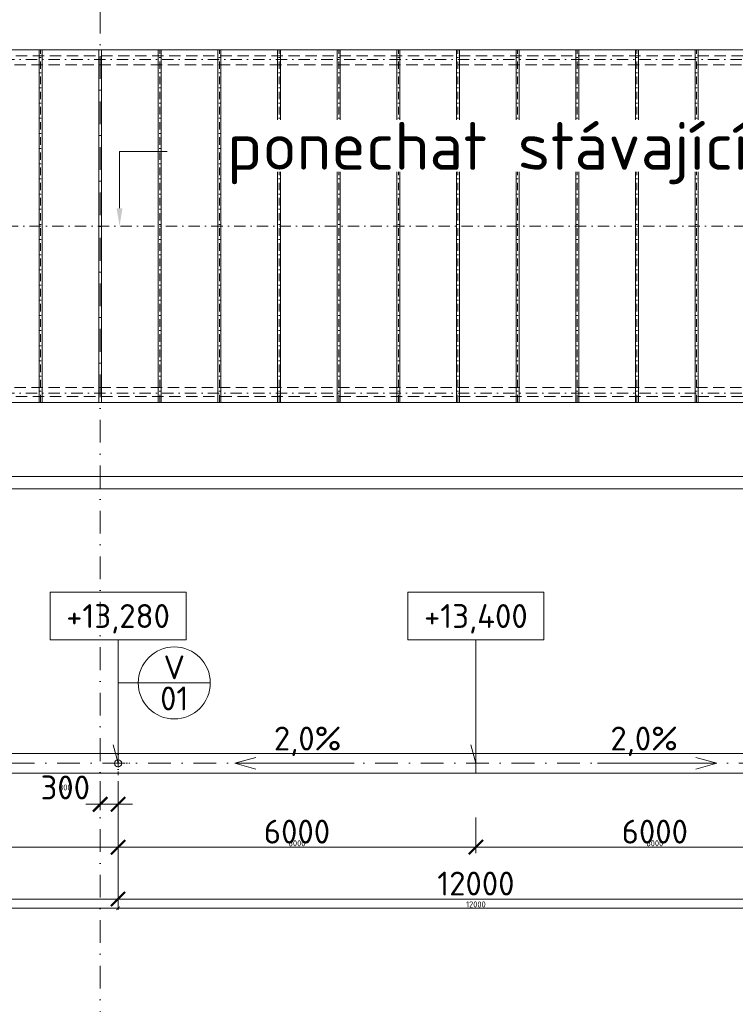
# Model space of a CAD drawing. Header units: millimetres. Extents: x -1695604 to 5289369, y -1488057 to 2187451.
# Tile 173 of 256: x 89200 to 101200, y 209262 to 225760. Entities that reach past the tile are written whole.
import ezdxf
from ezdxf import colors
from ezdxf.entities.mleader import LeaderData, LeaderLine
from ezdxf.enums import TextEntityAlignment as Align
from ezdxf.math import Vec2, Vec3

# ---------------------------------------------------------------- set-up
doc = ezdxf.new("R2010")
doc.units = ezdxf.units.MM
for name, pattern in [('CENTERX2', [101.6, 63.5, -12.7, 12.7, -12.7]), ('DASHDOT', [25.4, 12.7, -6.35, 0, -6.35]), ('ČÁRKOVANÁ', [19.05, 12.7, -6.35])]:
    doc.linetypes.add(name, pattern=pattern)
doc.layers.get('Defpoints').update_dxf_attribs({"color": 8})
for name, color, linetype, lineweight in [('A99_N_kce-pohl', 1, 'Continuous', 9), ('A99_N_koty-200', 5, 'Continuous', 5), ('A99_N_koty-200 @ 200', 5, 'Continuous', 5), ('A99_N_koty-200 @ 50 (2)', 5, 'Continuous', 5), ('A99_N_koty-vysk', 160, 'Continuous', 5), ('A99_N_txt-popis-50 @ 200', 240, 'Continuous', 9), ('A99_N_znaceni 200', 5, 'Continuous', 5), ('A99_S_kce-pohl', 7, 'Continuous', 5), ('A99_S_osy', 1, 'CENTERX2', 5)]:
    doc.layers.add(name, color=color, linetype=linetype, lineweight=lineweight)
doc.styles.add('A99_kota', font='isocpeur.ttf', dxfattribs={"height": 2})
doc.styles.add('A99_popis', font='isocpeur.ttf')
doc.styles.add('ad_popis 100', font='isocpeur.ttf', dxfattribs={"height": 200})
doc.dimstyles.new('A99_kota_200 new', dxfattribs={"dimscale": 200, "dimtxt": 2, "dimasz": 1.2, "dimexe": 0.5, "dimexo": 1.5, "dimgap": 0.3, "dimtad": 1, "dimdec": 0, "dimzin": 3, "dimdsep": 46, "dimtxsty": 'A99_kota', "dimblk": 'ARCHTICK', "dimcen": 2.5, "dimazin": 2, "dimtfac": 0.75, "dimtdec": 0, "dimtmove": 2, "dimatfit": 0, "dimfxl": 0, "dimtolj": 1, "dimtzin": 0, "dimlwd": 5, "dimlwe": 5, "dimarcsym": 0})

# ---------------------------------------------------------------- blocks, each defined once
blk = doc.blocks.new('_ArchTick')
at = {"color": 0, "linetype": 'ByBlock', "const_width": 0.15}
blk.add_lwpolyline([(-0.5, -0.5), (0.5, 0.5)], dxfattribs=at)
blk = doc.blocks.new('*D4511')
at = {"layer": 'A99_N_koty-200', "color": 0, "linetype": 'Continuous', "lineweight": 5, "transparency": 16777216}
for p, q in [((5860, 218105), (5860, 218205)), ((138440, 218105), (138440, 218205)), ((5860, 218105), (138440, 218105))]:
    blk.add_line(p, q, dxfattribs=at)
at = {"layer": 'Defpoints', "color": 0, "linetype": 'Continuous', "lineweight": 18, "transparency": 16777216}
for p in [(138440, 218105), (138440, 218105), (5860, 217900)]:
    blk.add_point(p, dxfattribs=at)
at = {"layer": 'A99_N_koty-200', "color": 0, "linetype": 'Continuous', "lineweight": 5, "transparency": 16777216, "xscale": 240, "yscale": 240, "zscale": 240, "rotation": 180}
blk.add_blockref('_ArchTick', (5860, 218105), dxfattribs=at)
at = {"layer": 'A99_N_koty-200', "color": 0, "linetype": 'Continuous', "lineweight": 5, "transparency": 16777216, "xscale": 240, "yscale": 240, "zscale": 240}
blk.add_blockref('_ArchTick', (138440, 218105), dxfattribs=at)
at = {"layer": 'A99_N_koty-200', "color": 0, "linetype": 'Continuous', "transparency": 16777216, "insert": (76950, 218405), "char_height": 400, "attachment_point": 5, "style": 'A99_kota'}
blk.add_mtext('\\A1;132580', dxfattribs=at)
blk = doc.blocks.new('*D4512')
at = {"layer": 'A99_N_koty-200', "color": 0, "linetype": 'Continuous', "lineweight": 5, "transparency": 16777216}
for p, q in [((138440, 218030), (138440, 217875)), ((5860, 217900), (5860, 217925)), ((5860, 217900), (138440, 217900))]:
    blk.add_line(p, q, dxfattribs=at)
at = {"layer": 'Defpoints', "color": 0, "linetype": 'Continuous', "lineweight": 18, "transparency": 16777216}
for p in [(138440, 218105), (5860, 217900), (138440, 217900)]:
    blk.add_point(p, dxfattribs=at)
at = {"layer": 'A99_N_koty-200', "color": 0, "linetype": 'Continuous', "lineweight": 5, "transparency": 16777216, "xscale": 60, "yscale": 60, "zscale": 60, "rotation": 180}
blk.add_blockref('_ArchTick', (5860, 217900), dxfattribs=at)
at = {"layer": 'A99_N_koty-200', "color": 0, "linetype": 'Continuous', "lineweight": 5, "transparency": 16777216, "xscale": 60, "yscale": 60, "zscale": 60}
blk.add_blockref('_ArchTick', (138440, 217900), dxfattribs=at)
at = {"layer": 'A99_N_koty-200', "color": 0, "linetype": 'Continuous', "transparency": 16777216, "insert": (72150, 217965), "char_height": 100, "attachment_point": 5, "style": 'A99_kota'}
blk.add_mtext('\\A1;132580', dxfattribs=at)
blk = doc.blocks.new('*D5028')
at = {"layer": 'A99_N_koty-200', "color": 0, "linetype": 'Continuous', "lineweight": 5, "transparency": 16777216}
for p, q in [((90550, 213000), (90550, 212512.5)), ((90850, 213000), (90850, 212512.5)), ((90550, 212612.5), (90310, 212612.5)), ((90550, 212612.5), (90850, 212612.5)), ((90850, 212612.5), (91090, 212612.5))]:
    blk.add_line(p, q, dxfattribs=at)
at = {"layer": 'Defpoints', "color": 0, "linetype": 'Continuous', "lineweight": 18, "transparency": 16777216}
for p in [(90550, 213300), (90850, 213300), (90850, 212612.5)]:
    blk.add_point(p, dxfattribs=at)
at = {"layer": 'A99_N_koty-200', "color": 0, "linetype": 'Continuous', "lineweight": 5, "transparency": 16777216, "xscale": 240, "yscale": 240, "zscale": 240}
blk.add_blockref('_ArchTick', (90550, 212612.5), dxfattribs=at)
at = {"layer": 'A99_N_koty-200', "color": 0, "linetype": 'Continuous', "lineweight": 5, "transparency": 16777216, "xscale": 240, "yscale": 240, "zscale": 240, "rotation": 180}
blk.add_blockref('_ArchTick', (90850, 212612.5), dxfattribs=at)
at = {"layer": 'A99_N_koty-200', "color": 0, "linetype": 'Continuous', "transparency": 16777216, "insert": (89965, 212895), "char_height": 400, "attachment_point": 5, "style": 'A99_kota'}
blk.add_mtext('\\A1;300', dxfattribs=at)
blk = doc.blocks.new('*D5029')
at = {"layer": 'A99_N_koty-200', "color": 0, "linetype": 'Continuous', "lineweight": 5, "transparency": 16777216}
for p, q in [((90550, 212812.5), (90550, 212587.5)), ((90850, 212812.5), (90850, 212587.5)), ((90550, 212612.5), (90490, 212612.5)), ((90550, 212612.5), (90850, 212612.5)), ((90850, 212612.5), (90910, 212612.5))]:
    blk.add_line(p, q, dxfattribs=at)
at = {"layer": 'Defpoints', "color": 0, "linetype": 'Continuous', "lineweight": 18, "transparency": 16777216}
for p in [(90550, 213300), (90850, 213300), (90850, 212612.5)]:
    blk.add_point(p, dxfattribs=at)
at = {"layer": 'A99_N_koty-200', "color": 0, "linetype": 'Continuous', "lineweight": 5, "transparency": 16777216, "xscale": 60, "yscale": 60, "zscale": 60}
blk.add_blockref('_ArchTick', (90550, 212612.5), dxfattribs=at)
at = {"layer": 'A99_N_koty-200', "color": 0, "linetype": 'Continuous', "lineweight": 5, "transparency": 16777216, "xscale": 60, "yscale": 60, "zscale": 60, "rotation": 180}
blk.add_blockref('_ArchTick', (90850, 212612.5), dxfattribs=at)
at = {"layer": 'A99_N_koty-200', "color": 0, "linetype": 'Continuous', "transparency": 16777216, "insert": (89965, 212895), "char_height": 100, "attachment_point": 5, "style": 'A99_kota'}
blk.add_mtext('\\A1;300', dxfattribs=at)
blk = doc.blocks.new('*D5034')
at = {"layer": 'A99_N_koty-200', "color": 0, "linetype": 'Continuous', "lineweight": 5, "transparency": 16777216}
for p, q in [((78850, 211825), (78850, 210925)), ((90850, 211825), (90850, 210925)), ((78850, 211025), (90850, 211025))]:
    blk.add_line(p, q, dxfattribs=at)
at = {"layer": 'Defpoints', "color": 0, "linetype": 'Continuous', "lineweight": 18, "transparency": 16777216}
for p in [(78850, 213300), (90850, 213300), (90850, 211025)]:
    blk.add_point(p, dxfattribs=at)
at = {"layer": 'A99_N_koty-200', "color": 0, "linetype": 'Continuous', "lineweight": 5, "transparency": 16777216, "xscale": 240, "yscale": 240, "zscale": 240, "rotation": 180}
blk.add_blockref('_ArchTick', (78850, 211025), dxfattribs=at)
at = {"layer": 'A99_N_koty-200', "color": 0, "linetype": 'Continuous', "lineweight": 5, "transparency": 16777216, "xscale": 240, "yscale": 240, "zscale": 240}
blk.add_blockref('_ArchTick', (90850, 211025), dxfattribs=at)
at = {"layer": 'A99_N_koty-200', "color": 0, "linetype": 'Continuous', "transparency": 16777216, "insert": (84850, 211285), "char_height": 400, "attachment_point": 5, "style": 'A99_kota'}
blk.add_mtext('\\A1;12000', dxfattribs=at)
blk = doc.blocks.new('*D5035')
at = {"layer": 'A99_N_koty-200', "color": 0, "linetype": 'Continuous', "lineweight": 5, "transparency": 16777216}
for p, q in [((78850, 211070), (78850, 210845)), ((90850, 211070), (90850, 210845)), ((78850, 210870), (90850, 210870))]:
    blk.add_line(p, q, dxfattribs=at)
at = {"layer": 'Defpoints', "color": 0, "linetype": 'Continuous', "lineweight": 18, "transparency": 16777216}
for p in [(78850, 213300), (90850, 213300), (90850, 210870)]:
    blk.add_point(p, dxfattribs=at)
at = {"layer": 'A99_N_koty-200', "color": 0, "linetype": 'Continuous', "lineweight": 5, "transparency": 16777216, "xscale": 60, "yscale": 60, "zscale": 60, "rotation": 180}
blk.add_blockref('_ArchTick', (78850, 210870), dxfattribs=at)
at = {"layer": 'A99_N_koty-200', "color": 0, "linetype": 'Continuous', "lineweight": 5, "transparency": 16777216, "xscale": 60, "yscale": 60, "zscale": 60}
blk.add_blockref('_ArchTick', (90850, 210870), dxfattribs=at)
at = {"layer": 'A99_N_koty-200', "color": 0, "linetype": 'Continuous', "transparency": 16777216, "insert": (84850, 210935), "char_height": 100, "attachment_point": 5, "style": 'A99_kota'}
blk.add_mtext('\\A1;12000', dxfattribs=at)
blk = doc.blocks.new('*D5088')
at = {"layer": 'A99_N_koty-200', "color": 0, "linetype": 'Continuous', "lineweight": 5, "transparency": 16777216}
for p, q in [((90850, 211825), (90850, 210925)), ((102850, 211825), (102850, 210925)), ((90850, 211025), (102850, 211025))]:
    blk.add_line(p, q, dxfattribs=at)
at = {"layer": 'Defpoints', "color": 0, "linetype": 'Continuous', "lineweight": 18, "transparency": 16777216}
for p in [(90850, 213300), (102850, 213300), (102850, 211025)]:
    blk.add_point(p, dxfattribs=at)
at = {"layer": 'A99_N_koty-200', "color": 0, "linetype": 'Continuous', "lineweight": 5, "transparency": 16777216, "xscale": 240, "yscale": 240, "zscale": 240, "rotation": 180}
blk.add_blockref('_ArchTick', (90850, 211025), dxfattribs=at)
at = {"layer": 'A99_N_koty-200', "color": 0, "linetype": 'Continuous', "lineweight": 5, "transparency": 16777216, "xscale": 240, "yscale": 240, "zscale": 240}
blk.add_blockref('_ArchTick', (102850, 211025), dxfattribs=at)
at = {"layer": 'A99_N_koty-200', "color": 0, "linetype": 'Continuous', "transparency": 16777216, "insert": (96850, 211285), "char_height": 400, "attachment_point": 5, "style": 'A99_kota'}
blk.add_mtext('\\A1;12000', dxfattribs=at)
blk = doc.blocks.new('*D5089')
at = {"layer": 'A99_N_koty-200', "color": 0, "linetype": 'Continuous', "lineweight": 5, "transparency": 16777216}
for p, q in [((90850, 211070), (90850, 210845)), ((102850, 211070), (102850, 210845)), ((90850, 210870), (102850, 210870))]:
    blk.add_line(p, q, dxfattribs=at)
at = {"layer": 'Defpoints', "color": 0, "linetype": 'Continuous', "lineweight": 18, "transparency": 16777216}
for p in [(90850, 213300), (102850, 213300), (102850, 210870)]:
    blk.add_point(p, dxfattribs=at)
at = {"layer": 'A99_N_koty-200', "color": 0, "linetype": 'Continuous', "lineweight": 5, "transparency": 16777216, "xscale": 60, "yscale": 60, "zscale": 60, "rotation": 180}
blk.add_blockref('_ArchTick', (90850, 210870), dxfattribs=at)
at = {"layer": 'A99_N_koty-200', "color": 0, "linetype": 'Continuous', "lineweight": 5, "transparency": 16777216, "xscale": 60, "yscale": 60, "zscale": 60}
blk.add_blockref('_ArchTick', (102850, 210870), dxfattribs=at)
at = {"layer": 'A99_N_koty-200', "color": 0, "linetype": 'Continuous', "transparency": 16777216, "insert": (96850, 210935), "char_height": 100, "attachment_point": 5, "style": 'A99_kota'}
blk.add_mtext('\\A1;12000', dxfattribs=at)
blk = doc.blocks.new('*D5091')
at = {"layer": 'A99_N_koty-200', "color": 0, "linetype": 'Continuous', "lineweight": 5, "transparency": 16777216}
for p, q in [((90850, 212390), (90850, 211795)), ((96850, 212390), (96850, 211795)), ((90850, 211895), (96850, 211895))]:
    blk.add_line(p, q, dxfattribs=at)
at = {"layer": 'Defpoints', "color": 0, "linetype": 'Continuous', "lineweight": 18, "transparency": 16777216}
for p in [(90850, 212690), (96850, 212690), (96850, 211895)]:
    blk.add_point(p, dxfattribs=at)
at = {"layer": 'A99_N_koty-200', "color": 0, "linetype": 'Continuous', "lineweight": 5, "transparency": 16777216, "xscale": 240, "yscale": 240, "zscale": 240, "rotation": 180}
blk.add_blockref('_ArchTick', (90850, 211895), dxfattribs=at)
at = {"layer": 'A99_N_koty-200', "color": 0, "linetype": 'Continuous', "lineweight": 5, "transparency": 16777216, "xscale": 240, "yscale": 240, "zscale": 240}
blk.add_blockref('_ArchTick', (96850, 211895), dxfattribs=at)
at = {"layer": 'A99_N_koty-200', "color": 0, "linetype": 'Continuous', "transparency": 16777216, "insert": (93850, 212155), "char_height": 400, "attachment_point": 5, "style": 'A99_kota'}
blk.add_mtext('\\A1;6000', dxfattribs=at)
blk = doc.blocks.new('*D5092')
at = {"layer": 'A99_N_koty-200', "color": 0, "linetype": 'Continuous', "lineweight": 5, "transparency": 16777216}
for p, q in [((90850, 212095), (90850, 211870)), ((96850, 212095), (96850, 211870)), ((90850, 211895), (96850, 211895))]:
    blk.add_line(p, q, dxfattribs=at)
at = {"layer": 'Defpoints', "color": 0, "linetype": 'Continuous', "lineweight": 18, "transparency": 16777216}
for p in [(90850, 212690), (96850, 212690), (96850, 211895)]:
    blk.add_point(p, dxfattribs=at)
at = {"layer": 'A99_N_koty-200', "color": 0, "linetype": 'Continuous', "lineweight": 5, "transparency": 16777216, "xscale": 60, "yscale": 60, "zscale": 60, "rotation": 180}
blk.add_blockref('_ArchTick', (90850, 211895), dxfattribs=at)
at = {"layer": 'A99_N_koty-200', "color": 0, "linetype": 'Continuous', "lineweight": 5, "transparency": 16777216, "xscale": 60, "yscale": 60, "zscale": 60}
blk.add_blockref('_ArchTick', (96850, 211895), dxfattribs=at)
at = {"layer": 'A99_N_koty-200', "color": 0, "linetype": 'Continuous', "transparency": 16777216, "insert": (93850, 211960), "char_height": 100, "attachment_point": 5, "style": 'A99_kota'}
blk.add_mtext('\\A1;6000', dxfattribs=at)
blk = doc.blocks.new('*D5094')
at = {"layer": 'A99_N_koty-200', "color": 0, "linetype": 'Continuous', "lineweight": 5, "transparency": 16777216}
for p, q in [((96850, 212390), (96850, 211795)), ((102850, 212390), (102850, 211795)), ((102850, 211895), (96850, 211895))]:
    blk.add_line(p, q, dxfattribs=at)
at = {"layer": 'Defpoints', "color": 0, "linetype": 'Continuous', "lineweight": 18, "transparency": 16777216}
for p in [(96850, 212690), (102850, 212690), (96850, 211895)]:
    blk.add_point(p, dxfattribs=at)
at = {"layer": 'A99_N_koty-200', "color": 0, "linetype": 'Continuous', "lineweight": 5, "transparency": 16777216, "xscale": 240, "yscale": 240, "zscale": 240, "rotation": 180}
blk.add_blockref('_ArchTick', (96850, 211895), dxfattribs=at)
at = {"layer": 'A99_N_koty-200', "color": 0, "linetype": 'Continuous', "lineweight": 5, "transparency": 16777216, "xscale": 240, "yscale": 240, "zscale": 240}
blk.add_blockref('_ArchTick', (102850, 211895), dxfattribs=at)
at = {"layer": 'A99_N_koty-200', "color": 0, "linetype": 'Continuous', "transparency": 16777216, "insert": (99850, 212155), "char_height": 400, "attachment_point": 5, "style": 'A99_kota'}
blk.add_mtext('\\A1;6000', dxfattribs=at)
blk = doc.blocks.new('*D5095')
at = {"layer": 'A99_N_koty-200', "color": 0, "linetype": 'Continuous', "lineweight": 5, "transparency": 16777216}
for p, q in [((96850, 212095), (96850, 211870)), ((102850, 212095), (102850, 211870)), ((102850, 211895), (96850, 211895))]:
    blk.add_line(p, q, dxfattribs=at)
at = {"layer": 'Defpoints', "color": 0, "linetype": 'Continuous', "lineweight": 18, "transparency": 16777216}
for p in [(96850, 212690), (102850, 212690), (96850, 211895)]:
    blk.add_point(p, dxfattribs=at)
at = {"layer": 'A99_N_koty-200', "color": 0, "linetype": 'Continuous', "lineweight": 5, "transparency": 16777216, "xscale": 60, "yscale": 60, "zscale": 60, "rotation": 180}
blk.add_blockref('_ArchTick', (96850, 211895), dxfattribs=at)
at = {"layer": 'A99_N_koty-200', "color": 0, "linetype": 'Continuous', "lineweight": 5, "transparency": 16777216, "xscale": 60, "yscale": 60, "zscale": 60}
blk.add_blockref('_ArchTick', (102850, 211895), dxfattribs=at)
at = {"layer": 'A99_N_koty-200', "color": 0, "linetype": 'Continuous', "transparency": 16777216, "insert": (99850, 211960), "char_height": 100, "attachment_point": 5, "style": 'A99_kota'}
blk.add_mtext('\\A1;6000', dxfattribs=at)
blk = doc.blocks.new('*U66')
at = {"color": 0, "linetype": 'ByBlock'}
for p, q in [((5.7, -4), (5.7, -14.35)), ((5.7, -14.35), (5.286, -12.805))]:
    blk.add_line(p, q, dxfattribs=at)
blk.add_lwpolyline([(0, -4), (11.4, -4), (11.4, 0), (0, 0)], close=True, dxfattribs=at)
at = {"color": 0, "linetype": 'ByBlock', "style": 'A99_kota'}
for tag, p in [('VYSKA', (5.7, -2.241)), ('VYSKA_POPIS1', (5.7, -6.041)), ('VYSKA_POPIS2', (5.9, -9.541)), ('VYSKA_POPIS3', (5.9, -13.041))]:
    blk.add_attdef(tag, text='', height=2, dxfattribs=at).set_placement(p, align=Align.MIDDLE)
blk = doc.blocks.new('*D5415')
at = {"layer": 'A99_N_koty-200', "color": 0, "linetype": 'Continuous', "lineweight": 5, "transparency": 16777216}
for p, q in [((84850, 212695), (84850, 211795)), ((90850, 212695), (90850, 211795)), ((90850, 211895), (84850, 211895))]:
    blk.add_line(p, q, dxfattribs=at)
at = {"layer": 'Defpoints', "color": 0, "linetype": 'Continuous', "lineweight": 18, "transparency": 16777216}
for p in [(84850, 213180), (90850, 213300), (84850, 211895)]:
    blk.add_point(p, dxfattribs=at)
at = {"layer": 'A99_N_koty-200', "color": 0, "linetype": 'Continuous', "lineweight": 5, "transparency": 16777216, "xscale": 240, "yscale": 240, "zscale": 240, "rotation": 180}
blk.add_blockref('_ArchTick', (84850, 211895), dxfattribs=at)
at = {"layer": 'A99_N_koty-200', "color": 0, "linetype": 'Continuous', "lineweight": 5, "transparency": 16777216, "xscale": 240, "yscale": 240, "zscale": 240}
blk.add_blockref('_ArchTick', (90850, 211895), dxfattribs=at)
at = {"layer": 'A99_N_koty-200', "color": 0, "linetype": 'Continuous', "transparency": 16777216, "insert": (87850, 212155), "char_height": 400, "attachment_point": 5, "style": 'A99_kota'}
blk.add_mtext('\\A1;6000', dxfattribs=at)
blk = doc.blocks.new('*D5416')
at = {"layer": 'A99_N_koty-200', "color": 0, "linetype": 'Continuous', "lineweight": 5, "transparency": 16777216}
for p, q in [((84850, 212095), (84850, 211870)), ((90850, 212095), (90850, 211870)), ((90850, 211895), (84850, 211895))]:
    blk.add_line(p, q, dxfattribs=at)
at = {"layer": 'Defpoints', "color": 0, "linetype": 'Continuous', "lineweight": 18, "transparency": 16777216}
for p in [(84850, 213180), (90850, 213300), (84850, 211895)]:
    blk.add_point(p, dxfattribs=at)
at = {"layer": 'A99_N_koty-200', "color": 0, "linetype": 'Continuous', "lineweight": 5, "transparency": 16777216, "xscale": 60, "yscale": 60, "zscale": 60, "rotation": 180}
blk.add_blockref('_ArchTick', (84850, 211895), dxfattribs=at)
at = {"layer": 'A99_N_koty-200', "color": 0, "linetype": 'Continuous', "lineweight": 5, "transparency": 16777216, "xscale": 60, "yscale": 60, "zscale": 60}
blk.add_blockref('_ArchTick', (90850, 211895), dxfattribs=at)
at = {"layer": 'A99_N_koty-200', "color": 0, "linetype": 'Continuous', "transparency": 16777216, "insert": (87850, 211960), "char_height": 100, "attachment_point": 5, "style": 'A99_kota'}
blk.add_mtext('\\A1;6000', dxfattribs=at)
blk = doc.blocks.new('*U20')
at = {"color": 0, "linetype": 'ByBlock'}
blk.add_line((-3.02, 0), (3.02, 0), dxfattribs=at)
blk.add_circle((0, 0), 3.02, dxfattribs=at)
at = {"color": 0, "linetype": 'ByBlock', "style": 'A99_popis'}
for tag, p in [('KATEGORIE', (0, 1.31)), ('PRVEK', (0, -1.298))]:
    blk.add_attdef(tag, text='', height=2, dxfattribs=at).set_placement(p, align=Align.MIDDLE_CENTER)
blk = doc.blocks.new('*U5959')
at = {"layer": 'A99_N_koty-200 @ 200', "linetype": 'Continuous'}
dim = blk.add_linear_dim(base=(138440, 218105), p1=(5860, 217900), p2=(138440, 218105), dimstyle='A99_kota_200 new', override={"dimscale": 200, "dimtix": 1, "dimtofl": 1, "dimtmove": 2, "dimatfit": 0}, dxfattribs=at)
dim.commit()
dim.dimension.update_dxf_attribs({"geometry": '*D4511', "text_midpoint": (76950, 218405), "dimtype": 128})
at = {"layer": 'A99_N_koty-200 @ 50 (2)', "linetype": 'Continuous'}
dim = blk.add_linear_dim(base=(138440, 217900), p1=(5860, 217900), p2=(138440, 218105), dimstyle='A99_kota_200 new', override={"dimscale": 50, "dimtix": 1, "dimtofl": 1, "dimtmove": 2, "dimatfit": 0}, dxfattribs=at)
dim.commit()
dim.dimension.update_dxf_attribs({"geometry": '*D4512', "text_midpoint": (72150, 217965)})
blk = doc.blocks.new('*U6097')
at = {"layer": 'A99_N_koty-200 @ 200', "linetype": 'Continuous'}
dim = blk.add_linear_dim(base=(90850, 212612.5), p1=(90550, 213300), p2=(90850, 213300), dimstyle='A99_kota_200 new', override={"dimscale": 200, "dimtix": 1, "dimtofl": 1, "dimtmove": 2, "dimatfit": 0}, dxfattribs=at)
dim.commit()
dim.dimension.update_dxf_attribs({"geometry": '*D5028', "text_midpoint": (89965, 212895), "dimtype": 128})
at = {"layer": 'A99_N_koty-200 @ 50 (2)', "linetype": 'Continuous'}
dim = blk.add_linear_dim(base=(90850, 212612.5), p1=(90550, 213300), p2=(90850, 213300), dimstyle='A99_kota_200 new', override={"dimscale": 50, "dimtix": 1, "dimtofl": 1, "dimtmove": 2, "dimatfit": 0}, dxfattribs=at)
dim.commit()
dim.dimension.update_dxf_attribs({"geometry": '*D5029', "text_midpoint": (89965, 212895), "dimtype": 128})
blk = doc.blocks.new('*U6099')
at = {"layer": 'A99_N_koty-200 @ 200', "linetype": 'Continuous'}
dim = blk.add_linear_dim(base=(90850, 211025), p1=(78850, 213300), p2=(90850, 213300), dimstyle='A99_kota_200 new', override={"dimscale": 200, "dimtix": 1, "dimtofl": 1, "dimtmove": 2, "dimatfit": 0}, dxfattribs=at)
dim.commit()
dim.dimension.update_dxf_attribs({"geometry": '*D5034', "text_midpoint": (84850, 211285)})
at = {"layer": 'A99_N_koty-200 @ 50 (2)', "linetype": 'Continuous'}
dim = blk.add_linear_dim(base=(90850, 210870), p1=(78850, 213300), p2=(90850, 213300), dimstyle='A99_kota_200 new', override={"dimscale": 50, "dimtix": 1, "dimtofl": 1, "dimtmove": 2, "dimatfit": 0}, dxfattribs=at)
dim.commit()
dim.dimension.update_dxf_attribs({"geometry": '*D5035', "text_midpoint": (84850, 210935)})
blk = doc.blocks.new('*U6117')
at = {"layer": 'A99_N_koty-200 @ 200', "linetype": 'Continuous'}
dim = blk.add_linear_dim(base=(102850, 211025), p1=(90850, 213300), p2=(102850, 213300), dimstyle='A99_kota_200 new', override={"dimscale": 200, "dimtix": 1, "dimtofl": 1, "dimtmove": 2, "dimatfit": 0}, dxfattribs=at)
dim.commit()
dim.dimension.update_dxf_attribs({"geometry": '*D5088', "text_midpoint": (96850, 211285)})
at = {"layer": 'A99_N_koty-200 @ 50 (2)', "linetype": 'Continuous'}
dim = blk.add_linear_dim(base=(102850, 210870), p1=(90850, 213300), p2=(102850, 213300), dimstyle='A99_kota_200 new', override={"dimscale": 50, "dimtix": 1, "dimtofl": 1, "dimtmove": 2, "dimatfit": 0}, dxfattribs=at)
dim.commit()
dim.dimension.update_dxf_attribs({"geometry": '*D5089', "text_midpoint": (96850, 210935)})
blk = doc.blocks.new('*U6118')
at = {"layer": 'A99_N_koty-200 @ 200', "linetype": 'Continuous'}
dim = blk.add_linear_dim(base=(96850, 211895), p1=(90850, 212690), p2=(96850, 212690), dimstyle='A99_kota_200 new', override={"dimscale": 200, "dimtix": 1, "dimtofl": 1, "dimtmove": 2, "dimatfit": 0}, dxfattribs=at)
dim.commit()
dim.dimension.update_dxf_attribs({"geometry": '*D5091', "text_midpoint": (93850, 212155)})
at = {"layer": 'A99_N_koty-200 @ 50 (2)', "linetype": 'Continuous'}
dim = blk.add_linear_dim(base=(96850, 211895), p1=(90850, 212690), p2=(96850, 212690), dimstyle='A99_kota_200 new', override={"dimscale": 50, "dimtix": 1, "dimtofl": 1, "dimtmove": 2, "dimatfit": 0}, dxfattribs=at)
dim.commit()
dim.dimension.update_dxf_attribs({"geometry": '*D5092', "text_midpoint": (93850, 211960)})
blk = doc.blocks.new('*U6119')
at = {"layer": 'A99_N_koty-200 @ 200', "linetype": 'Continuous'}
dim = blk.add_linear_dim(base=(96850, 211895), p1=(102850, 212690), p2=(96850, 212690), angle=180, dimstyle='A99_kota_200 new', override={"dimscale": 200, "dimtix": 1, "dimtofl": 1, "dimtmove": 2, "dimatfit": 0}, dxfattribs=at)
dim.commit()
dim.dimension.update_dxf_attribs({"geometry": '*D5094', "text_midpoint": (99850, 212155)})
at = {"layer": 'A99_N_koty-200 @ 50 (2)', "linetype": 'Continuous'}
dim = blk.add_linear_dim(base=(96850, 211895), p1=(102850, 212690), p2=(96850, 212690), angle=180, dimstyle='A99_kota_200 new', override={"dimscale": 50, "dimtix": 1, "dimtofl": 1, "dimtmove": 2, "dimatfit": 0}, dxfattribs=at)
dim.commit()
dim.dimension.update_dxf_attribs({"geometry": '*D5095', "text_midpoint": (99850, 211960)})
blk = doc.blocks.new('*U6226')
at = {"layer": 'A99_N_koty-200 @ 200', "linetype": 'Continuous'}
dim = blk.add_linear_dim(base=(84850, 211895), p1=(90850, 213300), p2=(84850, 213180), angle=180, dimstyle='A99_kota_200 new', override={"dimscale": 200, "dimtix": 1, "dimtofl": 1, "dimtmove": 2, "dimatfit": 0}, dxfattribs=at)
dim.commit()
dim.dimension.update_dxf_attribs({"geometry": '*D5415', "text_midpoint": (87850, 212155)})
at = {"layer": 'A99_N_koty-200 @ 50 (2)', "linetype": 'Continuous'}
dim = blk.add_linear_dim(base=(84850, 211895), p1=(90850, 213300), p2=(84850, 213180), angle=180, dimstyle='A99_kota_200 new', override={"dimscale": 50, "dimtix": 1, "dimtofl": 1, "dimtmove": 2, "dimatfit": 0}, dxfattribs=at)
dim.commit()
dim.dimension.update_dxf_attribs({"geometry": '*D5416', "text_midpoint": (87850, 211960)})

msp = doc.modelspace()

# ---------------------------------------------------------------- linework, layer by layer
at = {"layer": 'A99_N_kce-pohl', "linetype": 'DASHDOT', "lineweight": 5, "ltscale": 5}
for points in [[(90850, 213100), (90850, 213500)], [(90650, 213300), (91050, 213300)]]:
    msp.add_lwpolyline(points, dxfattribs=at)
at = {"layer": 'A99_N_kce-pohl', "linetype": 'Continuous', "ltscale": 25}
msp.add_lwpolyline([(150690, 213135), (150690, 213465), (6000, 213465), (6000, 213135)], close=True, dxfattribs=at)
at = {"layer": 'A99_N_kce-pohl', "linetype": 'Continuous', "lineweight": 5}
msp.add_lwpolyline([(96850, 213135), (96850, 213465)], dxfattribs=at)
at = {"layer": 'A99_N_kce-pohl', "linetype": 'Continuous'}
msp.add_circle((90850, 213300), 60, dxfattribs=at)
at = {"layer": 'A99_N_koty-vysk'}
for points in [[(92810, 213300), (93160, 213400)], [(100890, 213300), (100540, 213400)], [(92810, 213300), (94810, 213300)], [(92810, 213300), (93160, 213200)], [(100890, 213300), (98890, 213300)], [(100890, 213300), (100540, 213200)]]:
    msp.add_lwpolyline(points, dxfattribs=at)
at = {"layer": 'A99_N_znaceni 200'}
msp.add_lwpolyline([(91188.5, 214646.5), (90850, 214646.5)], dxfattribs=at)
at = {"layer": 'A99_S_kce-pohl', "linetype": 'Continuous', "lineweight": 9}
for p, q in [((89525, 219345), (89525, 225255)), ((89575, 219345), (89575, 225255)), ((90525, 219345), (90525, 225255)), ((90575, 219345), (90575, 225255)), ((91525, 219345), (91525, 225255)), ((91575, 219345), (91575, 225255)), ((92525, 219345), (92525, 225255)), ((92575, 219345), (92575, 225255)), ((93525, 219345), (93525, 225255)), ((93575, 219345), (93575, 225255)), ((94525, 219345), (94525, 225255)), ((94575, 219345), (94575, 225255)), ((95525, 219345), (95525, 225255)), ((95575, 219345), (95575, 225255)), ((96525, 219345), (96525, 225255)), ((96575, 219345), (96575, 225255)), ((97525, 219345), (97525, 225255)), ((97575, 219345), (97575, 225255)), ((98525, 219345), (98525, 225255)), ((98575, 219345), (98575, 225255)), ((99525, 219345), (99525, 225255)), ((99575, 219345), (99575, 225255)), ((100525, 219345), (100525, 225255)), ((100575, 219345), (100575, 225255))]:
    msp.add_line(p, q, dxfattribs=at)
at = {"layer": 'A99_S_kce-pohl', "linetype": 'DASHDOT', "lineweight": 5, "ltscale": 10}
for p, q in [((89550, 219345), (89550, 225255)), ((91550, 219345), (91550, 225255)), ((92550, 219345), (92550, 225255)), ((93550, 219345), (93550, 225255)), ((94550, 219345), (94550, 225255)), ((95550, 219345), (95550, 225255)), ((96550, 219345), (96550, 225255)), ((97550, 219345), (97550, 225255)), ((98550, 219345), (98550, 225255)), ((99550, 219345), (99550, 225255)), ((100550, 219345), (100550, 225255))]:
    msp.add_line(p, q, dxfattribs=at)
at = {"layer": 'A99_S_kce-pohl', "linetype": 'Continuous', "lineweight": 9}
for points in [[(78575, 225255), (132620, 225255), (132620, 219345), (78575, 219345)], [(89525, 222675), (89525, 222495)], [(89575, 222675), (89575, 222495)], [(90525, 222675), (90525, 222495)], [(90575, 222675), (90575, 222495)], [(91525, 222675), (91525, 222495)], [(91575, 222675), (91575, 222495)], [(92525, 222675), (92525, 222495)], [(92575, 222675), (92575, 222495)], [(93525, 222675), (93525, 222495)], [(93575, 222675), (93575, 222495)], [(94525, 222675), (94525, 222495)], [(94575, 222675), (94575, 222495)], [(95525, 222675), (95525, 222495)], [(95575, 222675), (95575, 222495)], [(96525, 222675), (96525, 222495)], [(96575, 222675), (96575, 222495)], [(97525, 222675), (97525, 222495)], [(97575, 222675), (97575, 222495)], [(98525, 222675), (98525, 222495)], [(98575, 222675), (98575, 222495)], [(99525, 222675), (99525, 222495)], [(99575, 222675), (99575, 222495)], [(100525, 222675), (100525, 222495)], [(100575, 222675), (100575, 222495)]]:
    msp.add_lwpolyline(points, dxfattribs=at)
at = {"layer": 'A99_S_kce-pohl', "linetype": 'ČÁRKOVANÁ', "lineweight": 9, "ltscale": 15}
for points in [[(132760, 225155), (78575, 225155)], [(132450, 225005.3), (78575, 225005.3)], [(132450, 219594.7), (78575, 219594.7)], [(132760, 219445), (78575, 219445)]]:
    msp.add_lwpolyline(points, dxfattribs=at)
at = {"layer": 'A99_S_kce-pohl', "linetype": 'DASHDOT', "lineweight": 5, "ltscale": 15}
for points in [[(132940, 225095), (78575, 225095)], [(132620, 222300), (78575, 222300)], [(132940, 219505), (78575, 219505)]]:
    msp.add_lwpolyline(points, dxfattribs=at)
at = {"layer": 'A99_S_osy', "linetype": 'DASHDOT', "lineweight": 5, "ltscale": 30}
for points in [[(90550, 250300), (90550, 146890)], [(179375, 213300), (4375, 213300)]]:
    msp.add_lwpolyline(points, dxfattribs=at)

# ---------------------------------------------------------------- block references
at = {"layer": 'A99_N_koty-200', "color": 3, "linetype": 'Continuous', "lineweight": 18}
for name in ['*U5959', '*U6099', '*U6226', '*U6097', '*U6117', '*U6118', '*U6119']:
    msp.add_blockref(name, (0, 0), dxfattribs=at)
at = {"layer": 'A99_N_koty-vysk', "xscale": 200, "yscale": 200, "zscale": 200}
for p, values in [((89710, 216170), {'VYSKA': '+13,280'}), ((95710, 216170), {'VYSKA': '+13,400'})]:
    msp.add_blockref('*U66', p, dxfattribs=at).add_auto_attribs(values)
at = {"layer": 'A99_N_znaceni 200', "xscale": 200, "yscale": 200, "zscale": 200}
msp.add_blockref('*U20', (91792.5, 214646.5), dxfattribs=at).add_auto_attribs({'KATEGORIE': 'V', 'PRVEK': '01'})

# ---------------------------------------------------------------- texts
at = {"layer": 'A99_N_koty-vysk', "char_height": 400, "style": 'ad_popis 100'}
for insert, attachment_point in [((93463, 213915), 1), ((100237, 213915), 3)]:
    msp.add_mtext_dynamic_manual_height_columns('2,0%', width=673.852, gutter_width=2000, heights=[0], dxfattribs=dict(at, insert=insert, attachment_point=attachment_point))

# ---------------------------------------------------------------- next in the draw order: leaders
at = {"layer": 'A99_N_txt-popis-50 @ 200', "lineweight": 9}
ml = msp.add_multileader_mtext('Standard', dxfattribs=at)
ml.set_content("\\A1;{\\C256;ponechat stávající obloukový světlík (osy 8\\A0;\\fArial|b0|i0|c238|p34;\\H1.08333x;\\C1;'\\A1;\\fISOCPEUR|b0|i0|c238|p34;\\H0.92308x;\\C256; až 13\\A0;\\fArial|b0|i0|c238|p34;\\H1.08333x;\\C1;')}", color=1, style='A99_popis')
ml.set_leader_properties(color=256, linetype='ByLayer', lineweight=-1)
ml.build(insert=Vec2(0, 0))
ml.multileader.update_dxf_attribs({"dogleg_length": 200, "arrow_head_size": 300, "scale": 200})
ctx = ml.context
ctx.base_point, ctx.scale, ctx.char_height, ctx.arrow_head_size, ctx.landing_gap_size, ctx.plane_origin = Vec3(91675, 223551.1), 200, 800, 300, 1000, Vec3(89551.4, 215456.1)
notes = []
notes.append((ctx, [(0, (1, 1, 0), (90875, 223551.1), (1, 0), 800, [(0, [(90875, 222300)], 0, [])])]))
ctx.mtext.insert, ctx.mtext.width, ctx.mtext.defined_height, ctx.mtext.flow_direction = Vec3(92675, 224078.5), 25983.471, 1247.5, 5
ctx.mtext.has_bg_fill, ctx.mtext.bg_color, ctx.mtext.bg_scale_factor, ctx.mtext.bg_transparency, ctx.mtext.use_window_bg_color = 1, -1073741824, 1, 0, 1
for ctx, leaders in notes:
    for number, flags, end, landing, length, lines in leaders:
        leader = LeaderData()
        leader.index, (leader.has_last_leader_line, leader.has_dogleg_vector, leader.attachment_direction) = number, flags
        leader.last_leader_point, leader.dogleg_vector, leader.dogleg_length = Vec3(end), Vec3(landing), length
        for number, points, colour, breaks in lines:
            line = LeaderLine()
            line.index, line.vertices, line.color, line.breaks = number, Vec3.list(points), colors.encode_raw_color(colour), breaks
            leader.lines.append(line)
        ctx.leaders.append(leader)

doc.saveas('drawing.dxf')
